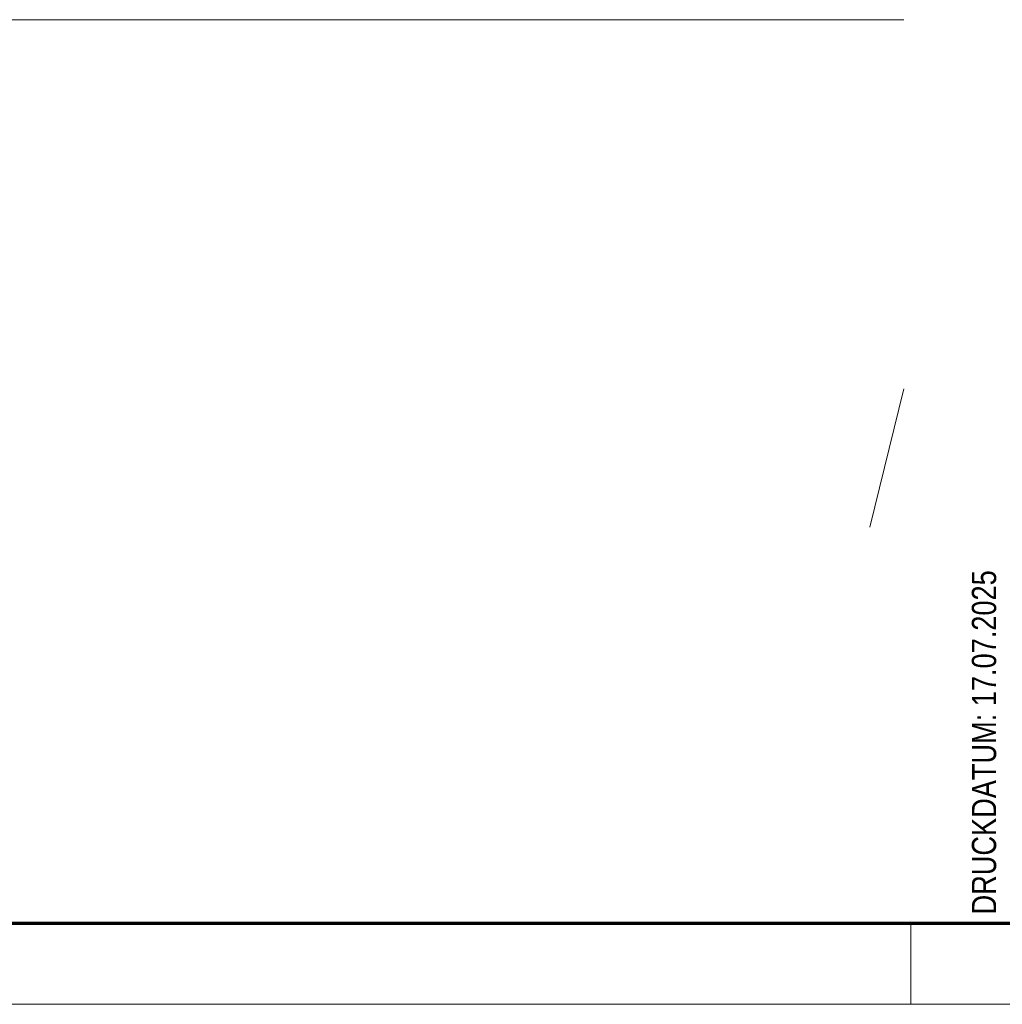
# Model space of a CAD drawing. Extents: x 229 to 926, y 37 to 878.
# Tile 53 of 201: x 681 to 742, y 37 to 97. Entities that reach past the tile are written whole.
import ezdxf
from ezdxf.lldxf.tags import DXFTag

# ---------------------------------------------------------------- set-up
doc = ezdxf.new("R2010")
doc.units = 0
doc.layers.get('0').update_dxf_attribs({"linetype": 'fein_strichliert', "lineweight": 13})
for name, color, linetype, lineweight in [('Ausstattung', 7, 'Continuous', 25), ('Axen', 7, 'Continuous', 25), ('Axen-A03CP9SWA9', 7, 'Continuous', 25), ('Beschriftung', 7, 'Continuous', 25), ('Bewegungsfläche', 7, 'Continuous', 25), ('Boden', 7, 'Continuous', 25), ('Fenster', 7, 'Continuous', 25), ('Fullfläche', 7, 'Continuous', 25), ('Maßlinien', 7, 'Continuous', 25), ('Räume', 7, 'Continuous', 25), ('Treppen', 7, 'Continuous', 25), ('Türen', 7, 'Continuous', 25), ('Wände', 7, 'Continuous', 25), ('X_BI_Geometrie', 7, 'Continuous', 13), ('X_BI_Text', 7, 'Continuous', 25)]:
    doc.layers.add(name, color=color, linetype=linetype, lineweight=lineweight)
doc.styles.get("Standard").update_dxf_attribs({"font": 'arial.ttf'})
tags = doc.linetypes.add('ALL_S25', pattern=[0.001, 0, -0.001]).pattern_tags.tags
tags[6:7] = [DXFTag(74, 4), DXFTag(75, 0), DXFTag(340, '0'), DXFTag(46, 1.0), DXFTag(50, 0.0), DXFTag(44, 0.0), DXFTag(45, 0.0)]
tags[4:5] = [DXFTag(74, 4), DXFTag(75, 0), DXFTag(340, '0'), DXFTag(46, 1.0), DXFTag(50, 0.0), DXFTag(44, 0.0), DXFTag(45, 0.0)]
tags = doc.linetypes.add('ALL_S25-A03CP9T4A9', pattern=[0.001, 0, -0.001]).pattern_tags.tags
tags[6:7] = [DXFTag(74, 4), DXFTag(75, 0), DXFTag(340, '0'), DXFTag(46, 1.0), DXFTag(50, 0.0), DXFTag(44, 0.0), DXFTag(45, 0.0)]
tags[4:5] = [DXFTag(74, 4), DXFTag(75, 0), DXFTag(340, '0'), DXFTag(46, 1.0), DXFTag(50, 0.0), DXFTag(44, 0.0), DXFTag(45, 0.0)]
tags = doc.linetypes.add('fein_strichliert', pattern=[4, 1, -2, 1]).pattern_tags.tags
tags[8:9] = [DXFTag(74, 4), DXFTag(75, 0), DXFTag(340, '0'), DXFTag(46, 0.0), DXFTag(50, 0.0), DXFTag(44, 0.0), DXFTag(45, 0.0)]
tags[6:7] = [DXFTag(74, 4), DXFTag(75, 0), DXFTag(340, '0'), DXFTag(46, 0.0), DXFTag(50, 0.0), DXFTag(44, 0.0), DXFTag(45, 0.0)]
tags[4:5] = [DXFTag(74, 4), DXFTag(75, 0), DXFTag(340, '0'), DXFTag(46, 0.0), DXFTag(50, 0.0), DXFTag(44, 0.0), DXFTag(45, 0.0)]

# ---------------------------------------------------------------- blocks, each defined once
blk = doc.blocks.new('Blockreferenz-A03CP9SJA9', base_point=(228.976, 36.581))
at = {"color": 0, "linetype": 'ByBlock', "lineweight": 70, "ltscale": 0.7}
blk.add_line((248.976, 41.581), (920.976, 41.581), dxfattribs=at)
at = {"color": 0, "linetype": 'ByBlock', "lineweight": -2, "ltscale": 0.13}
for p, q in [((735.976, 36.581), (735.976, 41.581)), ((925.976, 36.581), (228.976, 36.581))]:
    blk.add_line(p, q, dxfattribs=at)
blk = doc.blocks.new('Blockreferenz-A03CP9SLA9', base_point=(739.746, 41.581))
at = {"layer": 'X_BI_Text', "color": 0, "linetype": 'ByBlock', "ltscale": 0.25, "insert": (739.746, 42.129), "char_height": 1.5, "attachment_point": 1, "rotation": 90}
blk.add_mtext('{\\W0.8;\\fArial;DRUCKDATUM: 17.07.2025}', dxfattribs=at)
blk = doc.blocks.new('Referenz-A03CP9SSA9', base_point=(255.728, 65.704))
at = {"layer": 'Ausstattung', "color": 0, "lineweight": -2}
blk.add_line((733.457, 66.032), (735.547, 74.574), dxfattribs=at)
at = {"layer": 'Axen', "color": 0, "linetype": 'ALL_S25', "lineweight": -2, "ltscale": 0.13}
blk.add_line((735.547, 97.346), (301.608, 97.346), dxfattribs=at)
at = {"layer": 'Axen', "color": 0, "lineweight": -2}
blk.add_line((733.457, 66.032), (735.547, 74.574), dxfattribs=at)
at = {"layer": 'Beschriftung', "color": 0, "lineweight": -2}
blk.add_line((733.457, 66.032), (735.547, 74.574), dxfattribs=at)
at = {"layer": 'Bewegungsfläche', "color": 0, "lineweight": -2}
blk.add_line((733.457, 66.032), (735.547, 74.574), dxfattribs=at)
at = {"layer": 'Boden', "color": 0, "lineweight": -2}
blk.add_line((733.457, 66.032), (735.547, 74.574), dxfattribs=at)
at = {"layer": 'Fenster', "color": 0, "lineweight": -2}
blk.add_line((733.457, 66.032), (735.547, 74.574), dxfattribs=at)
at = {"layer": 'Fullfläche', "color": 0, "lineweight": -2}
blk.add_line((733.457, 66.032), (735.547, 74.574), dxfattribs=at)
at = {"layer": 'Maßlinien', "color": 0, "lineweight": -2}
blk.add_line((733.457, 66.032), (735.547, 74.574), dxfattribs=at)
at = {"layer": 'Räume', "color": 0, "lineweight": -2}
blk.add_line((733.457, 66.032), (735.547, 74.574), dxfattribs=at)
at = {"layer": 'Treppen', "color": 0, "lineweight": -2}
blk.add_line((733.457, 66.032), (735.547, 74.574), dxfattribs=at)
at = {"layer": 'Türen', "color": 0, "lineweight": -2}
blk.add_line((733.457, 66.032), (735.547, 74.574), dxfattribs=at)
at = {"layer": 'Wände', "color": 0, "lineweight": -2}
blk.add_line((733.457, 66.032), (735.547, 74.574), dxfattribs=at)
blk = doc.blocks.new('Referenz-A03CP9T9A9', base_point=(255.728, 65.706))
at = {"layer": 'Axen-A03CP9SWA9', "color": 0, "linetype": 'ALL_S25-A03CP9T4A9', "lineweight": -2, "ltscale": 0.13}
blk.add_line((735.547, 97.348), (301.608, 97.348), dxfattribs=at)

msp = doc.modelspace()

# ---------------------------------------------------------------- block references
at = {"color": 251, "lineweight": 13, "ltscale": 0.13, "true_color": 0x606060}
for name, p in [('Referenz-A03CP9SSA9', (255.728, 65.704)), ('Referenz-A03CP9T9A9', (255.728, 65.706))]:
    msp.add_blockref(name, p, dxfattribs=at)
at = {"layer": 'X_BI_Geometrie', "ltscale": 0.13}
for name, p in [('Blockreferenz-A03CP9SJA9', (228.976, 36.581)), ('Blockreferenz-A03CP9SLA9', (739.746, 41.581))]:
    msp.add_blockref(name, p, dxfattribs=at)

doc.saveas('drawing.dxf')
